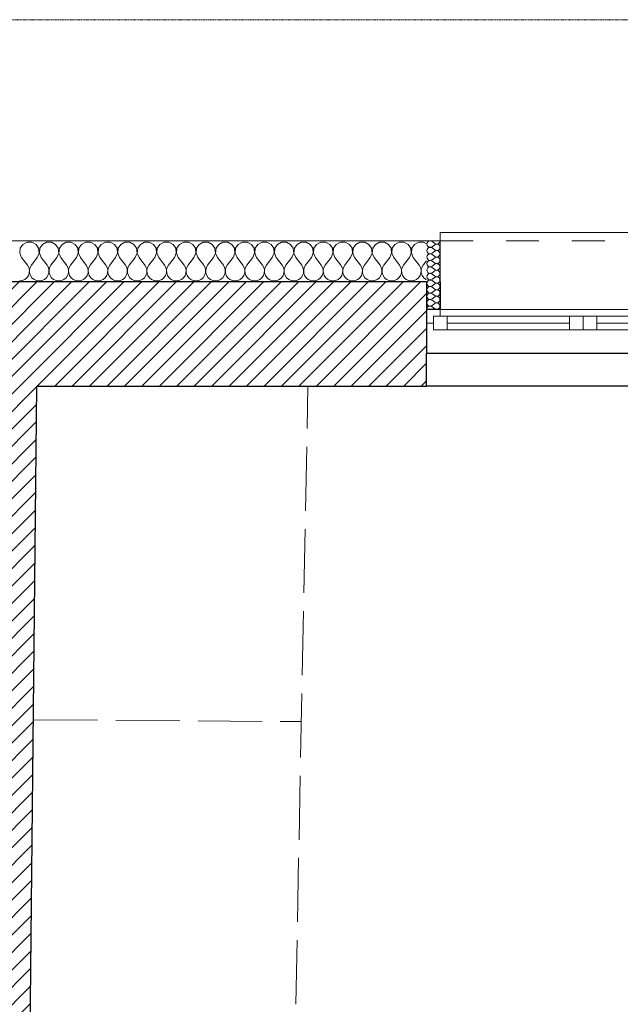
# Model space of a CAD drawing. Header units: millimetres. Extents: x 27262 to 215252, y 16288 to 306312.
# Tile 47 of 76: x 140608 to 142251, y 180442 to 183135. Entities that reach past the tile are written whole.
import ezdxf

# ---------------------------------------------------------------- set-up
doc = ezdxf.new("R2010")
doc.units = ezdxf.units.MM
for name, pattern in [('DASHED2', [0.47625, 0.3175, -0.15875]), ('Krawędzie ukryte', [225, 175, -50]), ('Przerywana', [240, 120, -120])]:
    doc.linetypes.add(name, pattern=pattern)
doc.layers.add('KR_INW', color=252, linetype='Continuous')
doc.layers.add('Okna ArchiCADa', color=252, linetype='Continuous')
for name, color, linetype, lineweight in [('KR_INW_Nr_pióra__1', 252, 'Continuous', 13), ('KR_INW_Nr_pióra__101', 252, 'Continuous', 5), ('KR_INW_Nr_pióra__102', 252, 'Continuous', 5), ('KR_INW_Nr_pióra__27', 252, 'Continuous', 25), ('KR_INW_Nr_pióra__47', 252, 'Continuous', 15), ('Okna ArchiCADa_Nr_pióra__1', 252, 'Continuous', 13), ('Okna ArchiCADa_Nr_pióra__27', 252, 'Continuous', 25), ('Okna ArchiCADa_Nr_pióra__61', 252, 'Continuous', 13)]:
    doc.layers.add(name, color=color, linetype=linetype, lineweight=lineweight)
pattern_1 = [(45, (0, 0), (-31.819804, 31.819804), [])]

# ---------------------------------------------------------------- blocks, each defined once
blk = doc.blocks.new('*X125')
at = {"layer": 'KR_INW_Nr_pióra__102', "linetype": 'Continuous'}
for p, q in [((207797.4, 121662.7), (207787.8, 121648.2)), ((207812.7, 121670.9), (207797.4, 121662.7)), ((207830.1, 121670.9), (207812.7, 121670.9)), ((207845.5, 121662.7), (207830.1, 121670.9)), ((207855.1, 121648.2), (207845.5, 121662.7)), ((207868.8, 121662.7), (207859.2, 121648.2)), ((207884.2, 121670.9), (207868.8, 121662.7)), ((207901.6, 121670.9), (207884.2, 121670.9)), ((207916.9, 121662.7), (207901.6, 121670.9)), ((207926.5, 121648.2), (207916.9, 121662.7)), ((207940.3, 121662.7), (207930.6, 121648.2)), ((207955.6, 121670.9), (207940.3, 121662.7)), ((207973, 121670.9), (207955.6, 121670.9)), ((207988.3, 121662.7), (207973, 121670.9)), ((207997.9, 121648.2), (207988.3, 121662.7)), ((208011.7, 121662.7), (208002.1, 121648.2)), ((208027, 121670.9), (208011.7, 121662.7)), ((208044.4, 121670.9), (208027, 121670.9)), ((208059.7, 121662.7), (208044.4, 121670.9)), ((208069.4, 121648.2), (208059.7, 121662.7)), ((208083.1, 121662.7), (208073.5, 121648.2)), ((208098.4, 121670.9), (208083.1, 121662.7)), ((208115.8, 121670.9), (208098.4, 121670.9)), ((208131.2, 121662.7), (208115.8, 121670.9)), ((208140.8, 121648.2), (208131.2, 121662.7)), ((208154.5, 121662.7), (208144.9, 121648.2)), ((208169.9, 121670.9), (208154.5, 121662.7)), ((208187.3, 121670.9), (208169.9, 121670.9)), ((208202.6, 121662.7), (208187.3, 121670.9)), ((208212.2, 121648.2), (208202.6, 121662.7)), ((208226, 121662.7), (208216.3, 121648.2)), ((208241.3, 121670.9), (208226, 121662.7)), ((208258.7, 121670.9), (208241.3, 121670.9)), ((208274, 121662.7), (208258.7, 121670.9)), ((208283.7, 121648.2), (208274, 121662.7)), ((208297.4, 121662.7), (208287.8, 121648.2)), ((208312.7, 121670.9), (208297.4, 121662.7)), ((208330.1, 121670.9), (208312.7, 121670.9)), ((208345.5, 121662.7), (208330.1, 121670.9)), ((208355.1, 121648.2), (208345.5, 121662.7)), ((208368.8, 121662.7), (208359.2, 121648.2)), ((208384.2, 121670.9), (208368.8, 121662.7)), ((208401.6, 121670.9), (208384.2, 121670.9)), ((208416.9, 121662.7), (208401.6, 121670.9)), ((208426.5, 121648.2), (208416.9, 121662.7)), ((208440.3, 121662.7), (208430.6, 121648.2)), ((208455.6, 121670.9), (208440.3, 121662.7)), ((208473, 121670.9), (208455.6, 121670.9)), ((208488.3, 121662.7), (208473, 121670.9)), ((208497.9, 121648.2), (208488.3, 121662.7)), ((208511.7, 121662.7), (208502.1, 121648.2)), ((208527, 121670.9), (208511.7, 121662.7)), ((208544.4, 121670.9), (208527, 121670.9)), ((208559.7, 121662.7), (208544.4, 121670.9)), ((208569.4, 121648.2), (208559.7, 121662.7)), ((208583.1, 121662.7), (208573.5, 121648.2)), ((208598.4, 121670.9), (208583.1, 121662.7)), ((208615.8, 121670.9), (208598.4, 121670.9)), ((208631.2, 121662.7), (208615.8, 121670.9)), ((208640.8, 121648.2), (208631.2, 121662.7)), ((208654.5, 121662.7), (208644.9, 121648.2)), ((208669.9, 121670.9), (208654.5, 121662.7)), ((208687.3, 121670.9), (208669.9, 121670.9)), ((208702.6, 121662.7), (208687.3, 121670.9)), ((208712.2, 121648.2), (208702.6, 121662.7)), ((208726, 121662.7), (208716.3, 121648.2)), ((208741.3, 121670.9), (208726, 121662.7)), ((208758.7, 121670.9), (208741.3, 121670.9)), ((208774, 121662.7), (208758.7, 121670.9)), ((208783.7, 121648.2), (208774, 121662.7)), ((208797.4, 121662.7), (208787.8, 121648.2)), ((208812.7, 121670.9), (208797.4, 121662.7)), ((208830.1, 121670.9), (208812.7, 121670.9)), ((208845.5, 121662.7), (208830.1, 121670.9)), ((208855.1, 121648.2), (208845.5, 121662.7)), ((208868.8, 121662.7), (208859.2, 121648.2)), ((208884.2, 121670.9), (208868.8, 121662.7)), ((208901.6, 121670.9), (208884.2, 121670.9)), ((208916.9, 121662.7), (208901.6, 121670.9)), ((208926.5, 121648.2), (208916.9, 121662.7)), ((208940.3, 121662.7), (208930.6, 121648.2)), ((208955.6, 121670.9), (208940.3, 121662.7)), ((208973, 121670.9), (208955.6, 121670.9)), ((208988.3, 121662.7), (208973, 121670.9)), ((208997.9, 121648.2), (208988.3, 121662.7)), ((209011.7, 121662.7), (209002.1, 121648.2)), ((209027, 121670.9), (209011.7, 121662.7)), ((209044.4, 121670.9), (209027, 121670.9)), ((209059.7, 121662.7), (209044.4, 121670.9)), ((209069.4, 121648.2), (209059.7, 121662.7)), ((209083.1, 121662.7), (209073.5, 121648.2)), ((209098.4, 121670.9), (209083.1, 121662.7)), ((209115.8, 121670.9), (209098.4, 121670.9)), ((209131.2, 121662.7), (209115.8, 121670.9)), ((209140.8, 121648.2), (209131.2, 121662.7)), ((209154.5, 121662.7), (209144.9, 121648.2)), ((209169.9, 121670.9), (209154.5, 121662.7)), ((209187.3, 121670.9), (209169.9, 121670.9)), ((209202.6, 121662.7), (209187.3, 121670.9)), ((209212.2, 121648.2), (209202.6, 121662.7)), ((209226, 121662.7), (209216.3, 121648.2)), ((209241.3, 121670.9), (209226, 121662.7)), ((209258.7, 121670.9), (209241.3, 121670.9)), ((209269.6, 121665.1), (209258.7, 121670.9)), ((207787.8, 121648.2), (207786.1, 121630.9)), ((207786.1, 121630.9), (207792.9, 121614.9)), ((207850, 121614.9), (207856.7, 121630.9)), ((207856.7, 121630.9), (207855.1, 121648.2)), ((207859.2, 121648.2), (207857.6, 121630.9)), ((207857.6, 121630.9), (207864.3, 121614.9)), ((207921.4, 121614.9), (207928.2, 121630.9)), ((207928.2, 121630.9), (207926.5, 121648.2)), ((207930.6, 121648.2), (207929, 121630.9)), ((207929, 121630.9), (207935.7, 121614.9)), ((207992.9, 121614.9), (207999.6, 121630.9)), ((207999.6, 121630.9), (207997.9, 121648.2)), ((208002.1, 121648.2), (208000.4, 121630.9)), ((208000.4, 121630.9), (208007.1, 121614.9)), ((208064.3, 121614.9), (208071, 121630.9)), ((208071, 121630.9), (208069.4, 121648.2)), ((208073.5, 121648.2), (208071.8, 121630.9)), ((208071.8, 121630.9), (208078.6, 121614.9)), ((208135.7, 121614.9), (208142.4, 121630.9)), ((208142.4, 121630.9), (208140.8, 121648.2)), ((208144.9, 121648.2), (208143.3, 121630.9)), ((208143.3, 121630.9), (208150, 121614.9)), ((208207.1, 121614.9), (208213.9, 121630.9)), ((208213.9, 121630.9), (208212.2, 121648.2)), ((208216.3, 121648.2), (208214.7, 121630.9)), ((208214.7, 121630.9), (208221.4, 121614.9)), ((208278.6, 121614.9), (208285.3, 121630.9)), ((208285.3, 121630.9), (208283.7, 121648.2)), ((208287.8, 121648.2), (208286.1, 121630.9)), ((208286.1, 121630.9), (208292.9, 121614.9)), ((208350, 121614.9), (208356.7, 121630.9)), ((208356.7, 121630.9), (208355.1, 121648.2)), ((208359.2, 121648.2), (208357.6, 121630.9)), ((208357.6, 121630.9), (208364.3, 121614.9)), ((208421.4, 121614.9), (208428.2, 121630.9)), ((208428.2, 121630.9), (208426.5, 121648.2)), ((208430.6, 121648.2), (208429, 121630.9)), ((208429, 121630.9), (208435.7, 121614.9)), ((208492.9, 121614.9), (208499.6, 121630.9)), ((208499.6, 121630.9), (208497.9, 121648.2)), ((208502.1, 121648.2), (208500.4, 121630.9)), ((208500.4, 121630.9), (208507.1, 121614.9)), ((208564.3, 121614.9), (208571, 121630.9)), ((208571, 121630.9), (208569.4, 121648.2)), ((208573.5, 121648.2), (208571.8, 121630.9)), ((208571.8, 121630.9), (208578.6, 121614.9)), ((208635.7, 121614.9), (208642.4, 121630.9)), ((208642.4, 121630.9), (208640.8, 121648.2)), ((208644.9, 121648.2), (208643.3, 121630.9)), ((208643.3, 121630.9), (208650, 121614.9)), ((208707.1, 121614.9), (208713.9, 121630.9)), ((208713.9, 121630.9), (208712.2, 121648.2)), ((208716.3, 121648.2), (208714.7, 121630.9)), ((208714.7, 121630.9), (208721.4, 121614.9)), ((208778.6, 121614.9), (208785.3, 121630.9)), ((208785.3, 121630.9), (208783.7, 121648.2)), ((208787.8, 121648.2), (208786.1, 121630.9)), ((208786.1, 121630.9), (208792.9, 121614.9)), ((208850, 121614.9), (208856.7, 121630.9)), ((208856.7, 121630.9), (208855.1, 121648.2)), ((208859.2, 121648.2), (208857.6, 121630.9)), ((208857.6, 121630.9), (208864.3, 121614.9)), ((208921.4, 121614.9), (208928.2, 121630.9)), ((208928.2, 121630.9), (208926.5, 121648.2)), ((208930.6, 121648.2), (208929, 121630.9)), ((208929, 121630.9), (208935.7, 121614.9)), ((208992.9, 121614.9), (208999.6, 121630.9)), ((208999.6, 121630.9), (208997.9, 121648.2)), ((209002.1, 121648.2), (209000.4, 121630.9)), ((209000.4, 121630.9), (209007.1, 121614.9)), ((209064.3, 121614.9), (209071, 121630.9)), ((209071, 121630.9), (209069.4, 121648.2)), ((209073.5, 121648.2), (209071.8, 121630.9)), ((209071.8, 121630.9), (209078.6, 121614.9)), ((209135.7, 121614.9), (209142.4, 121630.9)), ((209142.4, 121630.9), (209140.8, 121648.2)), ((209144.9, 121648.2), (209143.3, 121630.9)), ((209143.3, 121630.9), (209150, 121614.9)), ((209207.1, 121614.9), (209213.9, 121630.9)), ((209213.9, 121630.9), (209212.2, 121648.2)), ((209216.3, 121648.2), (209214.7, 121630.9)), ((209214.7, 121630.9), (209221.4, 121614.9)), ((207792.9, 121614.9), (207814.3, 121586.3)), ((207819.1, 121577.7), (207814.3, 121586.3)), ((207828.6, 121586.3), (207823.8, 121577.7)), ((207850, 121614.9), (207828.6, 121586.3)), ((207864.3, 121614.9), (207885.7, 121586.3)), ((207890.5, 121577.7), (207885.7, 121586.3)), ((207900, 121586.3), (207895.2, 121577.7)), ((207921.4, 121614.9), (207900, 121586.3)), ((207935.7, 121614.9), (207957.1, 121586.3)), ((207961.9, 121577.7), (207957.1, 121586.3)), ((207971.4, 121586.3), (207966.7, 121577.7)), ((207992.9, 121614.9), (207971.4, 121586.3)), ((208007.1, 121614.9), (208028.6, 121586.3)), ((208033.3, 121577.7), (208028.6, 121586.3)), ((208042.9, 121586.3), (208038.1, 121577.7)), ((208064.3, 121614.9), (208042.9, 121586.3)), ((208078.6, 121614.9), (208100, 121586.3)), ((208104.8, 121577.7), (208100, 121586.3)), ((208114.3, 121586.3), (208109.5, 121577.7)), ((208135.7, 121614.9), (208114.3, 121586.3)), ((208150, 121614.9), (208171.4, 121586.3)), ((208176.2, 121577.7), (208171.4, 121586.3)), ((208185.7, 121586.3), (208180.9, 121577.7)), ((208207.1, 121614.9), (208185.7, 121586.3)), ((208221.4, 121614.9), (208242.9, 121586.3)), ((208247.6, 121577.7), (208242.9, 121586.3)), ((208257.1, 121586.3), (208252.4, 121577.7)), ((208278.6, 121614.9), (208257.1, 121586.3)), ((208292.9, 121614.9), (208314.3, 121586.3)), ((208319.1, 121577.7), (208314.3, 121586.3)), ((208328.6, 121586.3), (208323.8, 121577.7)), ((208350, 121614.9), (208328.6, 121586.3)), ((208364.3, 121614.9), (208385.7, 121586.3)), ((208390.5, 121577.7), (208385.7, 121586.3)), ((208400, 121586.3), (208395.2, 121577.7)), ((208421.4, 121614.9), (208400, 121586.3)), ((208435.7, 121614.9), (208457.1, 121586.3)), ((208461.9, 121577.7), (208457.1, 121586.3)), ((208471.4, 121586.3), (208466.7, 121577.7)), ((208492.9, 121614.9), (208471.4, 121586.3)), ((208507.1, 121614.9), (208528.6, 121586.3)), ((208533.3, 121577.7), (208528.6, 121586.3)), ((208542.9, 121586.3), (208538.1, 121577.7)), ((208564.3, 121614.9), (208542.9, 121586.3)), ((208578.6, 121614.9), (208600, 121586.3)), ((208604.8, 121577.7), (208600, 121586.3)), ((208614.3, 121586.3), (208609.5, 121577.7)), ((208635.7, 121614.9), (208614.3, 121586.3)), ((208650, 121614.9), (208671.4, 121586.3)), ((208676.2, 121577.7), (208671.4, 121586.3)), ((208685.7, 121586.3), (208680.9, 121577.7)), ((208707.1, 121614.9), (208685.7, 121586.3)), ((208721.4, 121614.9), (208742.9, 121586.3)), ((208747.6, 121577.7), (208742.9, 121586.3)), ((208757.1, 121586.3), (208752.4, 121577.7)), ((208778.6, 121614.9), (208757.1, 121586.3)), ((208792.9, 121614.9), (208814.3, 121586.3)), ((208819.1, 121577.7), (208814.3, 121586.3)), ((208828.6, 121586.3), (208823.8, 121577.7)), ((208850, 121614.9), (208828.6, 121586.3)), ((208864.3, 121614.9), (208885.7, 121586.3)), ((208890.5, 121577.7), (208885.7, 121586.3)), ((208900, 121586.3), (208895.2, 121577.7)), ((208921.4, 121614.9), (208900, 121586.3)), ((208935.7, 121614.9), (208957.1, 121586.3)), ((208961.9, 121577.7), (208957.1, 121586.3)), ((208971.4, 121586.3), (208966.7, 121577.7)), ((208992.9, 121614.9), (208971.4, 121586.3)), ((209007.1, 121614.9), (209028.6, 121586.3)), ((209033.3, 121577.7), (209028.6, 121586.3)), ((209042.9, 121586.3), (209038.1, 121577.7)), ((209064.3, 121614.9), (209042.9, 121586.3)), ((209078.6, 121614.9), (209100, 121586.3)), ((209104.8, 121577.7), (209100, 121586.3)), ((209114.3, 121586.3), (209109.5, 121577.7)), ((209135.7, 121614.9), (209114.3, 121586.3)), ((209150, 121614.9), (209171.4, 121586.3)), ((209176.2, 121577.7), (209171.4, 121586.3)), ((209185.7, 121586.3), (209180.9, 121577.7)), ((209207.1, 121614.9), (209185.7, 121586.3)), ((209221.4, 121614.9), (209242.9, 121586.3)), ((209247.6, 121577.7), (209242.9, 121586.3)), ((209257.1, 121586.3), (209252.4, 121577.7)), ((209269.6, 121603), (209257.1, 121586.3)), ((207812.1, 121540.8), (207817.7, 121548.9)), ((207817.7, 121548.9), (207820.8, 121558.2)), ((207821.3, 121568.1), (207819.1, 121577.7)), ((207820.8, 121558.2), (207821.3, 121568.1)), ((207823.8, 121577.7), (207821.6, 121568.1)), ((207821.6, 121568.1), (207822.1, 121558.2)), ((207822.1, 121558.2), (207825.2, 121548.9)), ((207825.2, 121548.9), (207830.8, 121540.8)), ((207883.5, 121540.8), (207889.1, 121548.9)), ((207889.1, 121548.9), (207892.2, 121558.2)), ((207892.7, 121568.1), (207890.5, 121577.7)), ((207892.2, 121558.2), (207892.7, 121568.1)), ((207895.2, 121577.7), (207893, 121568.1)), ((207893, 121568.1), (207893.5, 121558.2)), ((207893.5, 121558.2), (207896.6, 121548.9)), ((207896.6, 121548.9), (207902.2, 121540.8)), ((207954.9, 121540.8), (207960.5, 121548.9)), ((207960.5, 121548.9), (207963.7, 121558.2)), ((207964.1, 121568.1), (207961.9, 121577.7)), ((207963.7, 121558.2), (207964.1, 121568.1)), ((207966.7, 121577.7), (207964.4, 121568.1)), ((207964.4, 121568.1), (207964.9, 121558.2)), ((207964.9, 121558.2), (207968.1, 121548.9)), ((207968.1, 121548.9), (207973.6, 121540.8)), ((208026.4, 121540.8), (208031.9, 121548.9)), ((208031.9, 121548.9), (208035.1, 121558.2)), ((208035.6, 121568.1), (208033.3, 121577.7)), ((208035.1, 121558.2), (208035.6, 121568.1)), ((208038.1, 121577.7), (208035.9, 121568.1)), ((208035.9, 121568.1), (208036.3, 121558.2)), ((208036.3, 121558.2), (208039.5, 121548.9)), ((208039.5, 121548.9), (208045.1, 121540.8)), ((208097.8, 121540.8), (208103.4, 121548.9)), ((208103.4, 121548.9), (208106.5, 121558.2)), ((208107, 121568.1), (208104.8, 121577.7)), ((208106.5, 121558.2), (208107, 121568.1)), ((208109.5, 121577.7), (208107.3, 121568.1)), ((208107.3, 121568.1), (208107.8, 121558.2)), ((208107.8, 121558.2), (208110.9, 121548.9)), ((208110.9, 121548.9), (208116.5, 121540.8)), ((208169.2, 121540.8), (208174.8, 121548.9)), ((208174.8, 121548.9), (208177.9, 121558.2)), ((208178.4, 121568.1), (208176.2, 121577.7)), ((208177.9, 121558.2), (208178.4, 121568.1)), ((208180.9, 121577.7), (208178.7, 121568.1)), ((208178.7, 121568.1), (208179.2, 121558.2)), ((208179.2, 121558.2), (208182.3, 121548.9)), ((208182.3, 121548.9), (208187.9, 121540.8)), ((208240.6, 121540.8), (208246.2, 121548.9)), ((208246.2, 121548.9), (208249.4, 121558.2)), ((208249.9, 121568.1), (208247.6, 121577.7)), ((208249.4, 121558.2), (208249.9, 121568.1)), ((208252.4, 121577.7), (208250.1, 121568.1)), ((208250.1, 121568.1), (208250.6, 121558.2)), ((208250.6, 121558.2), (208253.8, 121548.9)), ((208253.8, 121548.9), (208259.4, 121540.8)), ((208312.1, 121540.8), (208317.7, 121548.9)), ((208317.7, 121548.9), (208320.8, 121558.2)), ((208321.3, 121568.1), (208319.1, 121577.7)), ((208320.8, 121558.2), (208321.3, 121568.1)), ((208323.8, 121577.7), (208321.6, 121568.1)), ((208321.6, 121568.1), (208322.1, 121558.2)), ((208322.1, 121558.2), (208325.2, 121548.9)), ((208325.2, 121548.9), (208330.8, 121540.8)), ((208383.5, 121540.8), (208389.1, 121548.9)), ((208389.1, 121548.9), (208392.2, 121558.2)), ((208392.7, 121568.1), (208390.5, 121577.7)), ((208392.2, 121558.2), (208392.7, 121568.1)), ((208395.2, 121577.7), (208393, 121568.1)), ((208393, 121568.1), (208393.5, 121558.2)), ((208393.5, 121558.2), (208396.6, 121548.9)), ((208396.6, 121548.9), (208402.2, 121540.8)), ((208454.9, 121540.8), (208460.5, 121548.9)), ((208460.5, 121548.9), (208463.7, 121558.2)), ((208464.1, 121568.1), (208461.9, 121577.7)), ((208463.7, 121558.2), (208464.1, 121568.1)), ((208466.7, 121577.7), (208464.4, 121568.1)), ((208464.4, 121568.1), (208464.9, 121558.2)), ((208464.9, 121558.2), (208468.1, 121548.9)), ((208468.1, 121548.9), (208473.6, 121540.8)), ((208526.4, 121540.8), (208531.9, 121548.9)), ((208531.9, 121548.9), (208535.1, 121558.2)), ((208535.6, 121568.1), (208533.3, 121577.7)), ((208535.1, 121558.2), (208535.6, 121568.1)), ((208538.1, 121577.7), (208535.9, 121568.1)), ((208535.9, 121568.1), (208536.3, 121558.2)), ((208536.3, 121558.2), (208539.5, 121548.9)), ((208539.5, 121548.9), (208545.1, 121540.8)), ((208597.8, 121540.8), (208603.4, 121548.9)), ((208603.4, 121548.9), (208606.5, 121558.2)), ((208607, 121568.1), (208604.8, 121577.7)), ((208606.5, 121558.2), (208607, 121568.1)), ((208609.5, 121577.7), (208607.3, 121568.1)), ((208607.3, 121568.1), (208607.8, 121558.2)), ((208607.8, 121558.2), (208610.9, 121548.9)), ((208610.9, 121548.9), (208616.5, 121540.8)), ((208669.2, 121540.8), (208674.8, 121548.9)), ((208674.8, 121548.9), (208677.9, 121558.2)), ((208678.4, 121568.1), (208676.2, 121577.7)), ((208677.9, 121558.2), (208678.4, 121568.1)), ((208680.9, 121577.7), (208678.7, 121568.1)), ((208678.7, 121568.1), (208679.2, 121558.2)), ((208679.2, 121558.2), (208682.3, 121548.9)), ((208682.3, 121548.9), (208687.9, 121540.8)), ((208740.6, 121540.8), (208746.2, 121548.9)), ((208746.2, 121548.9), (208749.4, 121558.2)), ((208749.9, 121568.1), (208747.6, 121577.7)), ((208749.4, 121558.2), (208749.9, 121568.1)), ((208752.4, 121577.7), (208750.1, 121568.1)), ((208750.1, 121568.1), (208750.6, 121558.2)), ((208750.6, 121558.2), (208753.8, 121548.9)), ((208753.8, 121548.9), (208759.4, 121540.8)), ((208812.1, 121540.8), (208817.7, 121548.9)), ((208817.7, 121548.9), (208820.8, 121558.2)), ((208821.3, 121568.1), (208819.1, 121577.7)), ((208820.8, 121558.2), (208821.3, 121568.1)), ((208823.8, 121577.7), (208821.6, 121568.1)), ((208821.6, 121568.1), (208822.1, 121558.2)), ((208822.1, 121558.2), (208825.2, 121548.9)), ((208825.2, 121548.9), (208830.8, 121540.8)), ((208883.5, 121540.8), (208889.1, 121548.9)), ((208889.1, 121548.9), (208892.2, 121558.2)), ((208892.7, 121568.1), (208890.5, 121577.7)), ((208892.2, 121558.2), (208892.7, 121568.1)), ((208895.2, 121577.7), (208893, 121568.1)), ((208893, 121568.1), (208893.5, 121558.2)), ((208893.5, 121558.2), (208896.6, 121548.9)), ((208896.6, 121548.9), (208902.2, 121540.8)), ((208954.9, 121540.8), (208960.5, 121548.9)), ((208960.5, 121548.9), (208963.7, 121558.2)), ((208964.1, 121568.1), (208961.9, 121577.7)), ((208963.7, 121558.2), (208964.1, 121568.1)), ((208966.7, 121577.7), (208964.4, 121568.1)), ((208964.4, 121568.1), (208964.9, 121558.2)), ((208964.9, 121558.2), (208968.1, 121548.9)), ((208968.1, 121548.9), (208973.6, 121540.8)), ((209026.4, 121540.8), (209031.9, 121548.9)), ((209031.9, 121548.9), (209035.1, 121558.2)), ((209035.6, 121568.1), (209033.3, 121577.7)), ((209035.1, 121558.2), (209035.6, 121568.1)), ((209038.1, 121577.7), (209035.9, 121568.1)), ((209035.9, 121568.1), (209036.3, 121558.2)), ((209036.3, 121558.2), (209039.5, 121548.9)), ((209039.5, 121548.9), (209045.1, 121540.8)), ((209097.8, 121540.8), (209103.4, 121548.9)), ((209103.4, 121548.9), (209106.5, 121558.2)), ((209107, 121568.1), (209104.8, 121577.7)), ((209106.5, 121558.2), (209107, 121568.1)), ((209109.5, 121577.7), (209107.3, 121568.1)), ((209107.3, 121568.1), (209107.8, 121558.2)), ((209107.8, 121558.2), (209110.9, 121548.9)), ((209110.9, 121548.9), (209116.5, 121540.8)), ((209169.2, 121540.8), (209174.8, 121548.9)), ((209174.8, 121548.9), (209177.9, 121558.2)), ((209178.4, 121568.1), (209176.2, 121577.7)), ((209177.9, 121558.2), (209178.4, 121568.1)), ((209180.9, 121577.7), (209178.7, 121568.1)), ((209178.7, 121568.1), (209179.2, 121558.2)), ((209179.2, 121558.2), (209182.3, 121548.9)), ((209182.3, 121548.9), (209187.9, 121540.8)), ((209240.6, 121540.8), (209246.2, 121548.9)), ((209246.2, 121548.9), (209249.4, 121558.2)), ((209249.9, 121568.1), (209247.6, 121577.7)), ((209249.4, 121558.2), (209249.9, 121568.1)), ((209252.4, 121577.7), (209250.1, 121568.1)), ((209250.1, 121568.1), (209250.6, 121558.2)), ((209250.6, 121558.2), (209253.8, 121548.9)), ((209253.8, 121548.9), (209259.4, 121540.8)), ((207785.7, 121529.2), (207795.5, 121530.5)), ((207795.5, 121530.5), (207804.5, 121534.5)), ((207804.5, 121534.5), (207812.1, 121540.8)), ((207830.8, 121540.8), (207838.4, 121534.5)), ((207838.4, 121534.5), (207847.4, 121530.5)), ((207847.4, 121530.5), (207857.1, 121529.2)), ((207857.1, 121529.2), (207866.9, 121530.5)), ((207866.9, 121530.5), (207875.9, 121534.5)), ((207875.9, 121534.5), (207883.5, 121540.8)), ((207902.2, 121540.8), (207909.8, 121534.5)), ((207909.8, 121534.5), (207918.8, 121530.5)), ((207918.8, 121530.5), (207928.6, 121529.2)), ((207928.6, 121529.2), (207938.3, 121530.5)), ((207938.3, 121530.5), (207947.3, 121534.5)), ((207947.3, 121534.5), (207954.9, 121540.8)), ((207973.6, 121540.8), (207981.2, 121534.5)), ((207981.2, 121534.5), (207990.2, 121530.5)), ((207990.2, 121530.5), (208000, 121529.2)), ((208000, 121529.2), (208009.8, 121530.5)), ((208009.8, 121530.5), (208018.8, 121534.5)), ((208018.8, 121534.5), (208026.4, 121540.8)), ((208045.1, 121540.8), (208052.7, 121534.5)), ((208052.7, 121534.5), (208061.7, 121530.5)), ((208061.7, 121530.5), (208071.4, 121529.2)), ((208071.4, 121529.2), (208081.2, 121530.5)), ((208081.2, 121530.5), (208090.2, 121534.5)), ((208090.2, 121534.5), (208097.8, 121540.8)), ((208116.5, 121540.8), (208124.1, 121534.5)), ((208124.1, 121534.5), (208133.1, 121530.5)), ((208133.1, 121530.5), (208142.9, 121529.2)), ((208142.9, 121529.2), (208152.6, 121530.5)), ((208152.6, 121530.5), (208161.6, 121534.5)), ((208161.6, 121534.5), (208169.2, 121540.8)), ((208187.9, 121540.8), (208195.5, 121534.5)), ((208195.5, 121534.5), (208204.5, 121530.5)), ((208204.5, 121530.5), (208214.3, 121529.2)), ((208214.3, 121529.2), (208224, 121530.5)), ((208224, 121530.5), (208233.1, 121534.5)), ((208233.1, 121534.5), (208240.6, 121540.8)), ((208259.4, 121540.8), (208266.9, 121534.5)), ((208266.9, 121534.5), (208276, 121530.5)), ((208276, 121530.5), (208285.7, 121529.2)), ((208285.7, 121529.2), (208295.5, 121530.5)), ((208295.5, 121530.5), (208304.5, 121534.5)), ((208304.5, 121534.5), (208312.1, 121540.8)), ((208330.8, 121540.8), (208338.4, 121534.5)), ((208338.4, 121534.5), (208347.4, 121530.5)), ((208347.4, 121530.5), (208357.1, 121529.2)), ((208357.1, 121529.2), (208366.9, 121530.5)), ((208366.9, 121530.5), (208375.9, 121534.5)), ((208375.9, 121534.5), (208383.5, 121540.8)), ((208402.2, 121540.8), (208409.8, 121534.5)), ((208409.8, 121534.5), (208418.8, 121530.5)), ((208418.8, 121530.5), (208428.6, 121529.2)), ((208428.6, 121529.2), (208438.3, 121530.5)), ((208438.3, 121530.5), (208447.3, 121534.5)), ((208447.3, 121534.5), (208454.9, 121540.8)), ((208473.6, 121540.8), (208481.2, 121534.5)), ((208481.2, 121534.5), (208490.2, 121530.5)), ((208490.2, 121530.5), (208500, 121529.2)), ((208500, 121529.2), (208509.8, 121530.5)), ((208509.8, 121530.5), (208518.8, 121534.5)), ((208518.8, 121534.5), (208526.4, 121540.8)), ((208545.1, 121540.8), (208552.7, 121534.5)), ((208552.7, 121534.5), (208561.7, 121530.5)), ((208561.7, 121530.5), (208571.4, 121529.2)), ((208571.4, 121529.2), (208581.2, 121530.5)), ((208581.2, 121530.5), (208590.2, 121534.5)), ((208590.2, 121534.5), (208597.8, 121540.8)), ((208616.5, 121540.8), (208624.1, 121534.5)), ((208624.1, 121534.5), (208633.1, 121530.5)), ((208633.1, 121530.5), (208642.9, 121529.2)), ((208642.9, 121529.2), (208652.6, 121530.5)), ((208652.6, 121530.5), (208661.6, 121534.5)), ((208661.6, 121534.5), (208669.2, 121540.8)), ((208687.9, 121540.8), (208695.5, 121534.5)), ((208695.5, 121534.5), (208704.5, 121530.5)), ((208704.5, 121530.5), (208714.3, 121529.2)), ((208714.3, 121529.2), (208724, 121530.5)), ((208724, 121530.5), (208733.1, 121534.5)), ((208733.1, 121534.5), (208740.6, 121540.8)), ((208759.4, 121540.8), (208766.9, 121534.5)), ((208766.9, 121534.5), (208776, 121530.5)), ((208776, 121530.5), (208785.7, 121529.2)), ((208785.7, 121529.2), (208795.5, 121530.5)), ((208795.5, 121530.5), (208804.5, 121534.5)), ((208804.5, 121534.5), (208812.1, 121540.8)), ((208830.8, 121540.8), (208838.4, 121534.5)), ((208838.4, 121534.5), (208847.4, 121530.5)), ((208847.4, 121530.5), (208857.1, 121529.2)), ((208857.1, 121529.2), (208866.9, 121530.5)), ((208866.9, 121530.5), (208875.9, 121534.5)), ((208875.9, 121534.5), (208883.5, 121540.8)), ((208902.2, 121540.8), (208909.8, 121534.5)), ((208909.8, 121534.5), (208918.8, 121530.5)), ((208918.8, 121530.5), (208928.6, 121529.2)), ((208928.6, 121529.2), (208938.3, 121530.5)), ((208938.3, 121530.5), (208947.3, 121534.5)), ((208947.3, 121534.5), (208954.9, 121540.8)), ((208973.6, 121540.8), (208981.2, 121534.5)), ((208981.2, 121534.5), (208990.2, 121530.5)), ((208990.2, 121530.5), (209000, 121529.2)), ((209000, 121529.2), (209009.8, 121530.5)), ((209009.8, 121530.5), (209018.8, 121534.5)), ((209018.8, 121534.5), (209026.4, 121540.8)), ((209045.1, 121540.8), (209052.7, 121534.5)), ((209052.7, 121534.5), (209061.7, 121530.5)), ((209061.7, 121530.5), (209071.4, 121529.2)), ((209071.4, 121529.2), (209081.2, 121530.5)), ((209081.2, 121530.5), (209090.2, 121534.5)), ((209090.2, 121534.5), (209097.8, 121540.8)), ((209116.5, 121540.8), (209124.1, 121534.5)), ((209124.1, 121534.5), (209133.1, 121530.5)), ((209133.1, 121530.5), (209142.9, 121529.2)), ((209142.9, 121529.2), (209152.6, 121530.5)), ((209152.6, 121530.5), (209161.6, 121534.5)), ((209161.6, 121534.5), (209169.2, 121540.8)), ((209187.9, 121540.8), (209195.5, 121534.5)), ((209195.5, 121534.5), (209204.5, 121530.5)), ((209204.5, 121530.5), (209214.3, 121529.2)), ((209214.3, 121529.2), (209224, 121530.5)), ((209224, 121530.5), (209233.1, 121534.5)), ((209233.1, 121534.5), (209240.6, 121540.8)), ((209259.4, 121540.8), (209266.9, 121534.5)), ((209266.9, 121534.5), (209269.6, 121533.3))]:
    blk.add_line(p, q, dxfattribs=at)
blk = doc.blocks.new('*X148')
at = {"layer": 'KR_INW_Nr_pióra__102', "linetype": 'Continuous'}
for p, q in [((209289.9, 121673.2), (209299.4, 121666.1)), ((209289.9, 121654.2), (209299.4, 121661.3)), ((209289.9, 121649.4), (209299.4, 121642.3)), ((209289.9, 121630.4), (209299.4, 121637.5)), ((209289.9, 121625.6), (209299.4, 121618.5)), ((209289.9, 121606.5), (209299.4, 121613.7)), ((209289.9, 121601.8), (209299.4, 121594.6)), ((209289.9, 121582.7), (209299.4, 121589.9)), ((209289.9, 121578), (209299.4, 121570.8)), ((209289.9, 121558.9), (209299.4, 121566.1)), ((209289.9, 121554.2), (209299.4, 121547)), ((209289.9, 121535.1), (209299.4, 121542.3)), ((209289.9, 121530.4), (209299.4, 121523.2)), ((209289.9, 121511.3), (209299.4, 121518.5)), ((209289.9, 121506.5), (209299.4, 121499.4)), ((209289.9, 121487.5), (209299.4, 121494.6)), ((209289.9, 121482.7), (209299.4, 121475.6)), ((209289.9, 121463.7), (209299.4, 121470.8)), ((209289.9, 121458.9), (209299.4, 121451.8)), ((209289.9, 121439.9), (209299.4, 121447)), ((209289.9, 121435.1), (209299.4, 121428))]:
    blk.add_line(p, q, dxfattribs=at)
for centre, start, end in [((209282.7, 121663.7), 53.1301, 306.8699), ((209306.5, 121675.6), 233.1301, 0), ((209306.5, 121651.8), 0, 126.8699), ((209282.7, 121639.9), 53.1301, 306.8699), ((209282.7, 121616.1), 53.1301, 306.8699), ((209306.5, 121651.8), 233.1301, 0), ((209306.5, 121628), 0, 126.8699), ((209306.5, 121628), 233.1301, 0), ((209282.7, 121592.3), 53.1301, 306.8699), ((209306.5, 121604.2), 0, 126.8699), ((209306.5, 121604.2), 233.1301, 0), ((209306.5, 121580.4), 0, 126.8699), ((209282.7, 121568.5), 53.1301, 306.8699), ((209282.7, 121544.6), 53.1301, 306.8699), ((209306.5, 121580.4), 233.1301, 0), ((209306.5, 121556.5), 0, 126.8699), ((209306.5, 121556.5), 233.1301, 0), ((209282.7, 121520.8), 53.1301, 306.8699), ((209306.5, 121532.7), 0, 126.8699), ((209306.5, 121532.7), 233.1301, 0), ((209306.5, 121508.9), 0, 126.8699), ((209282.7, 121497), 53.1301, 306.8699), ((209282.7, 121473.2), 53.1301, 306.8699), ((209306.5, 121508.9), 233.1301, 0), ((209306.5, 121485.1), 0, 126.8699), ((209306.5, 121485.1), 233.1301, 0), ((209282.7, 121449.4), 53.1301, 306.8699), ((209306.5, 121461.3), 0, 126.8699), ((209306.5, 121461.3), 233.1301, 0), ((209306.5, 121437.5), 0, 126.8699), ((209282.7, 121425.6), 53.1301, 180), ((209306.5, 121437.5), 233.1301, 0)]:
    blk.add_arc(centre, 11.9, start, end, dxfattribs=at)
blk = doc.blocks.new('Okno dwuskrzydłowe 19_4')
at = {"layer": 'Okna ArchiCADa_Nr_pióra__1', "linetype": 'Continuous'}
for p, q in [((-571.6, 230), (571.6, 230)), ((-571.6, 0), (-546.6, 0)), ((-546.6, 25), (-496.6, 25)), ((-546.6, -25), (-546.6, 25)), ((-546.6, 0), (-546.6, -25)), ((-496.6, 25), (-50, 25)), ((-496.6, 25), (-496.6, -25)), ((-496.6, 25), (-50, 25)), ((-496.6, 0), (-50, 0)), ((-50, -25), (-50, 25)), ((-50, 25), (0, 25)), ((0, 25), (0, -25)), ((0, 25), (50, 25)), ((0, -25), (0, 25)), ((50, 25), (496.6, 25)), ((50, 25), (50, -25)), ((50, 25), (496.6, 25)), ((50, 0), (496.6, 0)), ((496.6, -25), (496.6, 25)), ((496.6, 25), (546.6, 25)), ((546.6, 25), (546.6, -25)), ((546.6, -25), (546.6, 0)), ((546.6, 0), (571.6, 0)), ((-546.6, -25), (-521.6, -25)), ((-496.6, -25), (-546.6, -25)), ((-521.6, -25), (-521.6, -50)), ((-50, -25), (-496.6, -25)), ((0, -25), (-50, -25)), ((50, -25), (0, -25)), ((496.6, -25), (50, -25)), ((546.6, -25), (496.6, -25)), ((521.6, -50), (521.6, -25)), ((521.6, -25), (546.6, -25)), ((-521.6, -50), (-571.6, -50)), ((0, -50), (-521.6, -50)), ((521.6, -50), (0, -50)), ((571.6, -50), (521.6, -50)), ((-521.6, -300), (-521.6, -330)), ((521.6, -330), (521.6, -300)), ((-521.6, -330), (521.6, -330))]:
    blk.add_line(p, q, dxfattribs=at)
at = {"layer": 'Okna ArchiCADa_Nr_pióra__1', "linetype": 'Przerywana'}
blk.add_line((-521.6, -300), (521.6, -300), dxfattribs=at)
at = {"layer": 'Okna ArchiCADa_Nr_pióra__27', "linetype": 'Continuous'}
for p, q in [((-571.6, -50), (-571.6, 0)), ((571.6, -50), (571.6, 0)), ((-521.6, -50), (-571.6, -50)), ((521.6, -50), (571.6, -50))]:
    blk.add_line(p, q, dxfattribs=at)
blk = doc.blocks.new('Wnęka sklepiona płasko 19_4')
at = {"layer": 'Okna ArchiCADa_Nr_pióra__27', "linetype": 'Continuous'}
for p, q in [((-1281.3, 250), (-1281.3, 130)), ((1281.3, 250), (-1281.3, 250)), ((1281.3, 130), (1281.3, 250)), ((-1281.3, 130), (1281.3, 130))]:
    blk.add_line(p, q, dxfattribs=at)
at = {"layer": 'Okna ArchiCADa_Nr_pióra__61', "linetype": 'Continuous'}
blk.add_line((-1281.3, 250), (1281.3, 250), dxfattribs=at)
blk = doc.blocks.new('Ściana_2', base_point=(179075.1, 121675.6))
at = {"layer": 'KR_INW_Nr_pióra__101', "linetype": 'Continuous'}
h = blk.add_hatch(dxfattribs=at)
h.set_pattern_fill('CEGŁA_LICÓWKA', color=256, style=0, pattern_type=2)
h.set_pattern_definition(pattern_1)
h.paths.add_polyline_path([(204126.9, 121525.6), (204126.9, 121425.6), (204126.9, 121375.6), (204126.9, 121145.6), (209269.6, 121145.6), (209269.6, 121375.6), (209269.6, 121425.6), (209269.6, 121525.6)])
at = {"layer": 'KR_INW_Nr_pióra__27', "linetype": 'Continuous'}
for p, q in [((209269.6, 121525.6), (204126.9, 121525.6)), ((209269.6, 121525.6), (209269.6, 121425.6)), ((209319.6, 121525.6), (209319.6, 121425.6)), ((209319.6, 121425.6), (209269.6, 121425.6)), ((209269.6, 121425.6), (209269.6, 121375.6)), ((209269.6, 121375.6), (209269.6, 121265.6))]:
    blk.add_line(p, q, dxfattribs=at)
at = {"layer": 'KR_INW_Nr_pióra__27', "linetype": 'Continuous', "flags": 128}
blk.add_lwpolyline([(207849, 121145.6), (209269.6, 121145.6)], dxfattribs=at)
at = {"layer": 'KR_INW_Nr_pióra__47', "linetype": 'Continuous'}
for p, q in [((209269.6, 121675.6), (209319.6, 121675.6)), ((209319.6, 121425.6), (209319.6, 121675.6)), ((209319.6, 121675.6), (209319.6, 121525.6)), ((209269.6, 121425.6), (209319.6, 121425.6))]:
    blk.add_line(p, q, dxfattribs=at)
at = {"layer": 'KR_INW_Nr_pióra__47', "linetype": 'Continuous', "flags": 128}
blk.add_lwpolyline([(209269.6, 121675.6), (204126.9, 121675.6)], dxfattribs=at)
at = {"layer": 'KR_INW'}
for name in ['*X125', '*X148']:
    blk.add_blockref(name, (0, 0), dxfattribs=at)
at = {"layer": 'Okna ArchiCADa', "color": 21, "linetype": 'Continuous', "lineweight": 13, "true_color": 0xff9955, "xscale": -1, "zscale": 1000, "rotation": 180}
blk.add_blockref('Okno dwuskrzydłowe 19_4', (209841.3, 121375.6), dxfattribs=at)
at = {"layer": 'Okna ArchiCADa', "color": 251, "linetype": 'Continuous', "lineweight": 13, "true_color": 0x6a6a6a, "xscale": -1, "zscale": 1000, "rotation": 180}
blk.add_blockref('Wnęka sklepiona płasko 19_4', (210550.9, 121395.6), dxfattribs=at)
blk = doc.blocks.new('Ściana_26', base_point=(207854.6, 121675.6))
at = {"layer": 'KR_INW_Nr_pióra__101', "linetype": 'Continuous'}
h = blk.add_hatch(dxfattribs=at)
h.set_pattern_fill('CEGŁA_LICÓWKA', color=256, style=0, pattern_type=2)
h.set_pattern_definition(pattern_1)
h.paths.add_polyline_path([(207609, 121145.6), (207569.6, 117369.8), (207694.6, 117368.5), (207809.6, 117367.3), (207849, 121145.6)])
at = {"layer": 'KR_INW_Nr_pióra__27', "linetype": 'Continuous', "flags": 128}
blk.add_lwpolyline([(207809.6, 117367.3), (207849, 121145.6)], dxfattribs=at)

msp = doc.modelspace()

# ---------------------------------------------------------------- linework, layer by layer
at = {"linetype": 'DASHED2', "lineweight": 20, "ltscale": 10}
msp.add_line((157846.7, 183135.3), (139802, 183135.3), dxfattribs=at)
at = {"layer": 'KR_INW_Nr_pióra__1', "color": 252, "linetype": 'Krawędzie ukryte'}
for p, q in [((141341.1, 179317.7), (141396.2, 182133)), ((140645.8, 181220.3), (141378.2, 181215.4))]:
    msp.add_line(p, q, dxfattribs=at)

# ---------------------------------------------------------------- block references
at = {"layer": 'KR_INW', "color": 252, "xscale": 0.75, "yscale": 0.75, "zscale": 0.75}
for name, p in [('Ściana_2', (119074.8, 182530.5)), ('Ściana_26', (140659.4, 182530.5))]:
    msp.add_blockref(name, p, dxfattribs=at)

doc.saveas('drawing.dxf')
